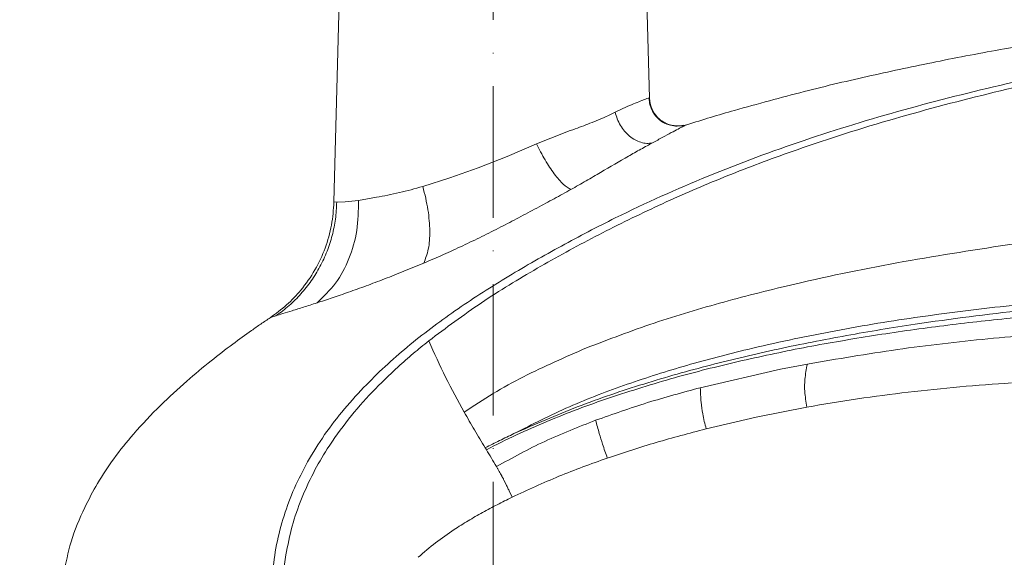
# Model space of a CAD drawing. Header units: millimetres. Extents: x -33 to 2421, y -2345 to -563.
# Tile 20 of 31: x 252 to 423, y -1127 to -1034. Entities that reach past the tile are written whole.
import ezdxf

# ---------------------------------------------------------------- set-up
doc = ezdxf.new("R2010")
doc.units = ezdxf.units.MM
doc.header["$LTSCALE"] = 0.3175
doc.linetypes.add('ACAD_ISO10W100', pattern=[18, 12, -3, 0, -3])
for name, color, linetype, lineweight in [('1轮廓实线层', 7, 'Continuous', 18), ('7标注层', 4, 'Continuous', 13), ('中心线', 4, 'ACAD_ISO10W100', 20)]:
    doc.layers.add(name, color=color, linetype=linetype, lineweight=lineweight)
doc.styles.add('标准汉字', font='gbenor.shx', dxfattribs={"bigfont": 'gbcbig.shx'})
doc.dimstyles.new('M1：4.5', dxfattribs={"dimscale": 4.5, "dimtxt": 3.5, "dimasz": 2.5, "dimexe": 2, "dimexo": 0, "dimgap": 1.5, "dimtad": 1, "dimdec": 3, "dimdsep": 46, "dimtxsty": '标准汉字', "dimcen": 5, "dimdle": 5, "dimclrd": 1, "dimclre": 1, "dimclrt": 256, "dimadec": 3, "dimazin": 2, "dimtfac": 1, "dimtdec": 3, "dimtmove": 0, "dimatfit": 3, "dimfxl": 1, "dimtolj": 1, "dimarcsym": 0})

# ---------------------------------------------------------------- blocks, each defined once
blk = doc.blocks.new('*D5')
at = {"layer": '7标注层', "color": 1, "lineweight": -2, "transparency": 16777216}
for p, q in [((327.32, -818.5), (227.62, -818.5)), ((236.62, -1257.25), (236.62, -829.75)), ((327.32, -1268.5), (227.62, -1268.5))]:
    blk.add_line(p, q, dxfattribs=at)
at = {"layer": '7标注层', "color": 1, "lineweight": 20, "transparency": 16777216}
for points in [[(234.75, -829.75), (238.5, -829.75), (236.62, -818.5)], [(234.75, -1257.25), (238.5, -1257.25), (236.62, -1268.5)]]:
    blk.add_solid(points, dxfattribs=at)
at = {"layer": 'Defpoints', "color": 0, "lineweight": 20, "transparency": 16777216}
for p in [(236.62, -818.5), (327.32, -818.5), (327.32, -1268.5)]:
    blk.add_point(p, dxfattribs=at)
at = {"layer": '7标注层', "lineweight": 18, "transparency": 16777216, "insert": (222, -1043.5), "char_height": 15.75, "attachment_point": 5, "rotation": 90, "style": '标准汉字'}
blk.add_mtext('\\A1;450', dxfattribs=at)

msp = doc.modelspace()

# ---------------------------------------------------------------- linework, layer by layer
at = {"layer": '1轮廓实线层', "lineweight": 18}
for p, q in [((307.5862, -1030.4973), (306.6736, -1065.3502)), ((361.5256, -1047.2755), (361.0862, -1030.4973)), ((361.0862, -1030.4973), (361.5256, -1047.2755)), ((361.4162, -1047.2991), (361.5256, -1047.2754)), ((351.5411, -1051.5392), (353.6624, -1050.6542)), ((353.6624, -1050.6541), (354.6412, -1050.1896)), ((354.6412, -1050.1896), (355.5693, -1049.7365)), ((341.8661, -1055.2134), (346.8607, -1053.266)), ((339.3318, -1056.3343), (341.8659, -1055.2137)), ((331.7339, -1059.4301), (336.8106, -1057.4611)), ((336.8106, -1057.4611), (339.3318, -1056.3343)), ((326.8035, -1061.1278), (331.7339, -1059.4301)), ((322.1378, -1062.6471), (326.8035, -1061.1278)), ((310.9393, -1065.0722), (314.0639, -1064.5355)), ((306.6736, -1065.3496), (307.1571, -1065.3672)), ((307.1571, -1065.3671), (308.6076, -1065.3313)), ((308.6076, -1065.3313), (310.9393, -1065.0723)), ((388.9833, -1093.5425), (384.3254, -1094.444)), ((384.3254, -1094.444), (370.3649, -1097.6493)), ((388.8767, -1101.0299), (380.1021, -1102.7679)), ((380.1021, -1102.7679), (371.3912, -1104.8058)), ((336.5534, -1114.3609), (336.2161, -1113.6993)), ((337.6343, -1116.7001), (337.1309, -1115.5709))]:
    msp.add_line(p, q, dxfattribs=at)
for points, knots in [([(302.0541, -1110.5665), (303.023, -1108.961), (304.9658, -1105.7416), (308.4673, -1101.2924), (313.3078, -1095.9413), (319.8372, -1090.0144), (328.1934, -1083.8072), (337.0369, -1078.1751), (346.186, -1072.9437), (357.6593, -1066.9706), (371.6908, -1060.6676), (388.4665, -1054.4495), (405.7997, -1049.1546), (424.2359, -1044.5328), (443.7816, -1040.4742), (457.4365, -1038.2943), (464.3353, -1037.193)], [0, 0, 0, 0, 15528.23767935, 31136.6593889, 46866.71657338, 75327.11148142, 104027.63942488, 132969.10479542, 162032.09103524, 191164.70678452, 239896.36495667, 289089.20749929, 338926.65559116, 389563.11757496, 446052.38850287, 503734.12369023, 503734.12369023, 503734.12369023, 503734.12369023]), ([(376.3362, -1049.4176), (380.3637, -1048.3029), (388.2447, -1046.1216), (399.921, -1043.3653), (411.5355, -1040.9001), (423.0283, -1038.7161), (430.802, -1037.4316), (434.5733, -1036.8084)], [0, 0, 0, 0, 39347.90694432, 76996.89209601, 112950.58257951, 151150.13420745, 187143.85829549, 187143.85829549, 187143.85829549, 187143.85829549]), ([(323.1535, -1089.502), (326.1753, -1087.2425), (332.2374, -1082.7097), (342.0018, -1076.8039), (352.0712, -1071.293), (362.4449, -1066.1766), (373.1179, -1061.5012), (385.9192, -1056.5814), (400.9379, -1051.6545), (418.216, -1046.9589), (435.8006, -1042.9604), (447.6704, -1040.8278), (453.6204, -1039.7588)], [0, 0, 0, 0, 29401.57805262, 58984.0001299, 88773.88497438, 118777.65524601, 148997.93241949, 179434.05339177, 225461.2518034, 271894.73576414, 318651.17542289, 365646.85336252, 365646.85336252, 365646.85336252, 365646.85336252]), ([(358.7525, -1048.2888), (359.1742, -1048.113), (360.0219, -1047.7594), (360.5493, -1047.5668), (360.8143, -1047.4701)], [0, 0, 0, 0, 44511.26740396, 89469.69994909, 89469.69994909, 89469.69994909, 89469.69994909]), ([(360.8143, -1047.4701), (361.0108, -1047.4098), (361.3292, -1047.3122), (361.3921, -1047.3027), (361.4162, -1047.2991)], [0, 0, 0, 0, 55212.66731417, 89469.65240366, 89469.65240366, 89469.65240366, 89469.65240366]), ([(367.4555, -1052.0064), (367.0891, -1052.0724), (366.324, -1052.21), (365.2913, -1052.0496), (364.3866, -1051.779), (363.6453, -1051.3945), (362.9941, -1050.8643), (362.2928, -1050.0697), (361.7632, -1049.0216), (361.5064, -1048.0247), (361.5044, -1047.4957), (361.5037, -1047.2972)], [0, 0, 0, 0, 42970.52518613, 89720.19372051, 126026.52488947, 153830.5985568, 179612.39918293, 215901.76974618, 267453.35375967, 303807.2538012, 325634.2130004, 325634.2130004, 325634.2130004, 325634.2130004]), ([(361.5258, -1047.2754), (361.6096, -1047.8961), (361.7774, -1049.1373), (362.8679, -1050.7075), (364.4094, -1051.8377), (365.6456, -1052.0378), (366.2636, -1052.1378)], [0, 0, 0, 0, 39665.00009194, 79321.67878768, 118978.10085467, 158629.01160329, 158629.01160329, 158629.01160329, 158629.01160329]), ([(355.5693, -1049.7362), (356.1648, -1049.4548), (357.3531, -1048.8934), (358.2867, -1048.4901), (358.7525, -1048.2888)], [0, 0, 0, 0, 44833.47678722, 89469.46781146, 89469.46781146, 89469.46781146, 89469.46781146]), ([(368.0213, -1051.9153), (369.4023, -1051.4867), (372.1663, -1050.6288), (374.9455, -1049.8216), (376.3362, -1049.4176)], [0, 0, 0, 0, 44674.19700911, 89414.78993175, 89414.78993175, 89414.78993175, 89414.78993175]), ([(355.5695, -1049.7367), (355.6774, -1050.1318), (355.8932, -1050.9214), (356.465, -1052.0456), (357.1906, -1053.0615), (358.0576, -1053.9242), (359.0245, -1054.5891), (360.041, -1055.0183), (361.0704, -1055.2149), (361.7121, -1055.1246), (362.0341, -1055.0794)], [0, 0, 0, 0, 36795.11514328, 73535.25337305, 110510.93579363, 147619.69709939, 184958.86517581, 222264.35997792, 259488.22468947, 296981.45970119, 296981.45970119, 296981.45970119, 296981.45970119]), ([(346.8607, -1053.266), (347.4539, -1053.0542), (349.0967, -1052.4676), (350.5881, -1051.9011), (351.5411, -1051.5392)], [0, 0, 0, 0, 32303.79594623, 89470.09114761, 89470.09114761, 89470.09114761, 89470.09114761]), ([(367.3519, -1052.2161), (367.0962, -1052.3505), (366.5877, -1052.6178), (365.7422, -1053.0718), (365.3219, -1053.2974)], [0, 0, 0, 0, 44979.4539121, 89422.68218539, 89422.68218539, 89422.68218539, 89422.68218539]), ([(366.2636, -1052.1378), (366.5606, -1052.1403), (367.1564, -1052.1452), (367.7322, -1051.992), (368.0211, -1051.9152)], [0, 0, 0, 0, 44569.32789559, 89423.14669292, 89423.14669292, 89423.14669292, 89423.14669292]), ([(368.0211, -1051.9153), (367.9966, -1051.9187), (367.9474, -1051.9256), (367.5507, -1052.1191), (367.3519, -1052.2161)], [0, 0, 0, 0, 44629.59555381, 89422.80356083, 89422.80356083, 89422.80356083, 89422.80356083]), ([(365.3219, -1053.2974), (364.8507, -1053.5516), (363.9057, -1054.0613), (362.6594, -1054.7394), (362.0345, -1055.0794)], [0, 0, 0, 0, 44582.62371652, 89421.56689783, 89421.56689783, 89421.56689783, 89421.56689783]), ([(341.8661, -1055.2137), (342.3596, -1056.1789), (343.3376, -1058.0921), (345.0042, -1060.5619), (346.6179, -1062.4555), (347.4501, -1062.9377), (347.8718, -1063.182)], [0, 0, 0, 0, 39756.72230584, 78803.01341396, 118178.62772027, 158613.50759036, 158613.50759036, 158613.50759036, 158613.50759036]), ([(360.0144, -1056.1833), (359.655, -1056.384), (358.9532, -1056.7759), (358.2233, -1057.1941), (357.8672, -1057.3982)], [0, 0, 0, 0, 45792.55123635, 89418.19742908, 89418.19742908, 89418.19742908, 89418.19742908]), ([(362.0345, -1055.0794), (361.7351, -1055.2416), (361.085, -1055.5939), (360.3896, -1055.9768), (360.0144, -1056.1833)], [0, 0, 0, 0, 41174.95175884, 89419.58950455, 89419.58950455, 89419.58950455, 89419.58950455]), ([(357.8672, -1057.3982), (356.3035, -1058.3095), (354.0001, -1059.652), (350.5521, -1061.6675), (348.7602, -1062.68), (347.8718, -1063.182)], [0, 0, 0, 0, 60917.33424948, 89738.45463273, 118079.82092676, 118079.82092676, 118079.82092676, 118079.82092676]), ([(314.0639, -1064.5355), (315.3602, -1064.2966), (317.8104, -1063.8452), (320.7522, -1063.0308), (322.1375, -1062.6474)], [0, 0, 0, 0, 47345.09305843, 89485.45316669, 89485.45316669, 89485.45316669, 89485.45316669]), ([(322.1378, -1062.647), (322.4687, -1064.0239), (323.1214, -1066.7398), (323.4041, -1070.4685), (323.1937, -1073.7228), (322.5832, -1075.2231), (322.2741, -1075.9827)], [0, 0, 0, 0, 40188.68133201, 79269.51697426, 118443.32269079, 158615.81973494, 158615.81973494, 158615.81973494, 158615.81973494]), ([(344.9504, -1064.7888), (344.4737, -1065.0454), (343.4772, -1065.5817), (342.4685, -1066.1221), (341.9424, -1066.404)], [0, 0, 0, 0, 42774.72105998, 89406.9772066, 89406.9772066, 89406.9772066, 89406.9772066]), ([(347.8716, -1063.1821), (347.3932, -1063.4489), (346.4363, -1063.9826), (345.4457, -1064.5201), (344.9504, -1064.7888)], [0, 0, 0, 0, 44705.60731741, 89408.64154801, 89408.64154801, 89408.64154801, 89408.64154801]), ([(306.6737, -1065.3498), (306.5747, -1066.6952), (306.3742, -1069.4225), (305.227, -1073.4106), (303.4448, -1077.242), (301.1373, -1080.5448), (298.4966, -1083.3384), (296.5645, -1084.7559), (295.5886, -1085.4719)], [0, 0, 0, 0, 38592.38866893, 78228.78245043, 118162.25932428, 159264.15043262, 193200.69202589, 227841.11967709, 227841.11967709, 227841.11967709, 227841.11967709]), ([(307.1571, -1065.3673), (307.1046, -1066.3536), (307.0006, -1068.3105), (306.4131, -1071.1828), (305.5185, -1073.9593), (304.2944, -1076.6131), (302.7711, -1079.0984), (300.9705, -1081.3651), (298.9255, -1083.4205), (297.3729, -1084.5666), (296.5902, -1085.1443)], [0, 0, 0, 0, 37517.20224972, 74427.9517383, 111284.26891938, 148603.34353647, 185879.73456399, 222695.34698767, 259563.78404639, 297034.87117662, 297034.87117662, 297034.87117662, 297034.87117662]), ([(310.9394, -1065.0723), (310.9161, -1066.8408), (310.8695, -1070.3701), (309.4169, -1075.2869), (307.1068, -1079.6636), (304.8599, -1081.8119), (303.7322, -1082.89)], [0, 0, 0, 0, 39785.54778695, 79399.09286296, 118869.11737664, 158636.99071541, 158636.99071541, 158636.99071541, 158636.99071541]), ([(341.9424, -1066.404), (340.8921, -1066.9665), (338.8288, -1068.0714), (336.7189, -1069.1649), (335.683, -1069.7018)], [0, 0, 0, 0, 45510.5440732, 89405.53907441, 89405.53907441, 89405.53907441, 89405.53907441]), ([(335.683, -1069.7018), (334.5801, -1070.2636), (332.3924, -1071.3779), (330.1796, -1072.4336), (329.0823, -1072.9572)], [0, 0, 0, 0, 45071.1593287, 89403.1991809, 89403.1991809, 89403.1991809, 89403.1991809]), ([(329.0823, -1072.9572), (328.515, -1073.2223), (327.383, -1073.7512), (326.2538, -1074.2561), (325.6907, -1074.5079)], [0, 0, 0, 0, 44812.23484372, 89401.37948538, 89401.37948538, 89401.37948538, 89401.37948538]), ([(350.5922, -1090.7306), (354.495, -1089.2394), (362.3354, -1086.2437), (374.4729, -1082.6601), (388.9263, -1079.016), (405.7718, -1075.555), (418.5631, -1073.603), (424.9877, -1072.6226)], [0, 0, 0, 0, 30516.01618838, 61305.71475631, 92352.05294095, 139347.09937648, 186768.27556428, 186768.27556428, 186768.27556428, 186768.27556428]), ([(325.6907, -1074.5079), (325.1385, -1074.7508), (323.9941, -1075.254), (322.8605, -1075.7341), (322.2739, -1075.9826)], [0, 0, 0, 0, 43136.88470364, 89401.52761896, 89401.52761896, 89401.52761896, 89401.52761896]), ([(322.2737, -1075.9827), (321.1181, -1076.4644), (318.8136, -1077.4251), (315.4689, -1078.7414), (312.2338, -1079.9643), (310.2277, -1080.6807), (309.2226, -1081.0396)], [0, 0, 0, 0, 39794.02256386, 79354.01935454, 118873.33284728, 158552.5962996, 158552.5962996, 158552.5962996, 158552.5962996]), ([(309.2226, -1081.0396), (308.2546, -1081.3761), (306.2871, -1082.0601), (304.5925, -1082.6103), (303.7317, -1082.8898)], [0, 0, 0, 0, 43991.84925089, 89409.47973668, 89409.47973668, 89409.47973668, 89409.47973668]), ([(464.3354, -1081.53), (458.021, -1081.7975), (445.392, -1082.3327), (426.5083, -1084.0825), (409.97, -1086.1899), (395.7789, -1088.5195), (383.9142, -1090.8505), (372.142, -1093.6161), (360.5105, -1096.9127), (349.0454, -1100.7765), (341.6662, -1104.0158), (337.9767, -1105.6354)], [0, 0, 0, 0, 47515.683978, 95032.39958605, 142548.52461567, 172853.75925966, 203158.35616288, 233462.49581269, 263766.54444779, 294067.75794255, 324367.12720679, 324367.12720679, 324367.12720679, 324367.12720679]), ([(422.5007, -1083.5588), (428.0313, -1083.0027), (439.1147, -1081.8881), (450.2442, -1081.4093), (455.8202, -1081.1694)], [0, 0, 0, 0, 44420.16168491, 89020.41011951, 89020.41011951, 89020.41011951, 89020.41011951]), ([(303.7317, -1082.8898), (302.9282, -1083.1478), (301.3274, -1083.6616), (300.0565, -1084.0616), (299.4235, -1084.2607)], [0, 0, 0, 0, 44880.93243092, 89412.98579134, 89412.98579134, 89412.98579134, 89412.98579134]), ([(337.9767, -1105.6355), (341.1595, -1104.0186), (347.5488, -1100.7726), (357.6589, -1096.9558), (368.027, -1093.6734), (379.8219, -1090.589), (393.0458, -1087.797), (407.6891, -1085.3413), (417.5525, -1084.1543), (422.5007, -1083.5588)], [0, 0, 0, 0, 31170.92522923, 62573.53226206, 94219.68385123, 126098.55714399, 168942.20193114, 212131.09218965, 255609.7781108, 255609.7781108, 255609.7781108, 255609.7781108]), ([(296.5896, -1085.1444), (296.3024, -1085.2378), (295.7233, -1085.426), (295.6332, -1085.4562), (295.5878, -1085.4714)], [0, 0, 0, 0, 44351.00133945, 89416.70503248, 89416.70503248, 89416.70503248, 89416.70503248]), ([(299.4235, -1084.2607), (298.8473, -1084.4408), (297.6908, -1084.8024), (296.9575, -1085.0301), (296.5896, -1085.1444)], [0, 0, 0, 0, 44547.45629503, 89415.61261592, 89415.61261592, 89415.61261592, 89415.61261592]), ([(445.9922, -1083.8704), (442.1243, -1084.1087), (434.3884, -1084.5853), (426.6739, -1085.3318), (422.8166, -1085.7051)], [0, 0, 0, 0, 44519.74614819, 89039.99442251, 89039.99442251, 89039.99442251, 89039.99442251]), ([(292.3362, -1087.7049), (292.8747, -1087.3277), (293.9518, -1086.5733), (295.0424, -1085.8387), (295.5878, -1085.4714)], [0, 0, 0, 0, 44708.64679058, 89412.71360937, 89412.71360937, 89412.71360937, 89412.71360937]), ([(411.2688, -1087.0452), (409.3477, -1087.2999), (405.5063, -1087.8092), (401.6766, -1088.4002), (399.7623, -1088.6957)], [0, 0, 0, 0, 44559.97184177, 89097.40882628, 89097.40882628, 89097.40882628, 89097.40882628]), ([(422.8166, -1085.7051), (420.8898, -1085.9099), (417.0363, -1086.3194), (413.1913, -1086.8033), (411.2688, -1087.0452)], [0, 0, 0, 0, 44537.00073717, 89074.65490156, 89074.65490156, 89074.65490156, 89074.65490156]), ([(259.679, -1129.9973), (260.0495, -1128.1403), (260.8413, -1124.1707), (263.0277, -1118.9549), (265.5674, -1114.1442), (268.3888, -1109.8544), (272.0437, -1105.3032), (276.3299, -1100.8229), (280.8846, -1096.6249), (285.1023, -1093.1064), (288.8675, -1090.1906), (291.2471, -1088.4854), (292.3362, -1087.7049)], [0, 0, 0, 0, 37798.51976256, 80798.06268555, 112452.44923908, 146581.4782905, 183296.70840789, 229061.28114913, 270457.6799165, 307134.50649295, 338888.73221908, 365685.7053294, 365685.7053294, 365685.7053294, 365685.7053294]), ([(399.7623, -1088.6957), (395.9388, -1089.3285), (388.2918, -1090.5941), (380.7233, -1092.2636), (376.939, -1093.0983)], [0, 0, 0, 0, 44565.6836373, 89130.33100467, 89130.33100467, 89130.33100467, 89130.33100467]), ([(464.3354, -1087.1749), (459.6389, -1087.1748), (450.246, -1087.1746), (435.5804, -1087.8482), (420.3639, -1089.0655), (404.609, -1090.8708), (394.1919, -1092.652), (388.9834, -1093.5425)], [0, 0, 0, 0, 34677.46409516, 69354.02492251, 108370.42427281, 147385.59386135, 186399.66738178, 186399.66738178, 186399.66738178, 186399.66738178]), ([(317.8185, -1094.0189), (318.6879, -1093.2441), (320.4277, -1091.6937), (322.2443, -1090.2324), (323.1531, -1089.5014)], [0, 0, 0, 0, 44630.0020087, 89304.84905286, 89304.84905286, 89304.84905286, 89304.84905286]), ([(329.2975, -1101.8913), (328.2018, -1099.8887), (326.0102, -1095.8832), (324.1057, -1091.6292), (323.1533, -1089.502)], [0, 0, 0, 0, 44629.63281773, 89266.97229064, 89266.97229064, 89266.97229064, 89266.97229064]), ([(329.2979, -1101.8911), (330.9649, -1100.794), (334.3047, -1098.5962), (341.3524, -1094.7341), (346.8921, -1092.3338), (350.5922, -1090.7306)], [0, 0, 0, 0, 29295.59673887, 58692.47888882, 117821.91475171, 117821.91475171, 117821.91475171, 117821.91475171]), ([(376.939, -1093.0983), (373.2498, -1093.99), (365.7156, -1095.8111), (358.3406, -1098.1933), (354.5767, -1099.409)], [0, 0, 0, 0, 43658.13768114, 89160.23725031, 89160.23725031, 89160.23725031, 89160.23725031]), ([(388.9834, -1093.5425), (388.8148, -1094.4203), (388.5129, -1095.9914), (388.4725, -1098.5106), (388.751, -1100.1147), (388.9089, -1101.0241)], [0, 0, 0, 0, 41662.38468099, 74571.26671263, 117647.42555612, 117647.42555612, 117647.42555612, 117647.42555612]), ([(298.3079, -1126.739), (298.6371, -1125.0586), (299.289, -1121.7311), (300.9514, -1116.9712), (303.0072, -1112.4817), (305.7108, -1107.8209), (309.1281, -1103.0823), (313.2673, -1098.3217), (316.3052, -1095.4496), (317.8185, -1094.0189)], [0, 0, 0, 0, 33713.98370402, 66760.32316546, 99220.71633091, 131178.50226355, 173161.28797564, 214645.33188688, 255820.28228879, 255820.28228879, 255820.28228879, 255820.28228879]), ([(424.4668, -1096.8138), (421.468, -1097.0234), (415.4705, -1097.4427), (409.4939, -1098.0957), (406.5057, -1098.4222)], [0, 0, 0, 0, 44506.13282449, 89011.05457211, 89011.05457211, 89011.05457211, 89011.05457211]), ([(370.3649, -1097.6493), (367.2951, -1098.4769), (361.1563, -1100.132), (355.165, -1102.2578), (352.1697, -1103.3206)], [0, 0, 0, 0, 44577.00721387, 89145.15129175, 89145.15129175, 89145.15129175, 89145.15129175]), ([(370.3649, -1097.6493), (370.3967, -1098.4941), (370.4539, -1100.017), (370.7895, -1102.408), (371.172, -1103.9378), (371.3892, -1104.8063)], [0, 0, 0, 0, 41181.45037085, 74247.77002614, 117680.00829644, 117680.00829644, 117680.00829644, 117680.00829644]), ([(406.5057, -1098.4222), (403.5626, -1098.7869), (397.6766, -1099.5163), (391.8315, -1100.5215), (388.9089, -1101.0241)], [0, 0, 0, 0, 44524.34347438, 89047.4408433, 89047.4408433, 89047.4408433, 89047.4408433]), ([(354.5768, -1099.4091), (352.748, -1100.048), (349.0905, -1101.3258), (345.5016, -1102.7843), (343.7071, -1103.5135)], [0, 0, 0, 0, 44585.49990312, 89170.23604557, 89170.23604557, 89170.23604557, 89170.23604557]), ([(332.9865, -1108.1018), (332.3632, -1107.0688), (331.1169, -1105.0032), (329.9042, -1102.9283), (329.2979, -1101.8911)], [0, 0, 0, 0, 44604.82887515, 89195.4403512, 89195.4403512, 89195.4403512, 89195.4403512]), ([(343.7071, -1103.5135), (341.9264, -1104.2762), (338.365, -1105.8014), (334.9084, -1107.5503), (333.1801, -1108.4247)], [0, 0, 0, 0, 44586.04469389, 89172.16098792, 89172.16098792, 89172.16098792, 89172.16098792]), ([(352.1695, -1103.3201), (349.1954, -1104.4778), (343.2677, -1106.7851), (337.6908, -1109.8406), (334.912, -1111.3631)], [0, 0, 0, 0, 44730.26237284, 89152.55702505, 89152.55702505, 89152.55702505, 89152.55702505]), ([(352.1697, -1103.3206), (352.3777, -1104.0865), (352.7541, -1105.4721), (353.4294, -1107.6574), (353.9232, -1109.0787), (354.2037, -1109.8863)], [0, 0, 0, 0, 40963.61579268, 74099.19025381, 117699.74832011, 117699.74832011, 117699.74832011, 117699.74832011]), ([(332.9865, -1108.1017), (333.8119, -1107.6777), (335.4625, -1106.8299), (337.1387, -1106.0336), (337.9767, -1105.6354)], [0, 0, 0, 0, 44588.65784246, 89168.83427885, 89168.83427885, 89168.83427885, 89168.83427885]), ([(371.3176, -1104.8244), (368.4383, -1105.5772), (362.6797, -1107.0827), (357.029, -1108.9518), (354.2037, -1109.8863)], [0, 0, 0, 0, 44550.6593306, 89097.59463018, 89097.59463018, 89097.59463018, 89097.59463018]), ([(332.9865, -1108.1017), (333.0009, -1108.1269), (333.0319, -1108.1814), (333.0654, -1108.2346), (333.0833, -1108.2632)], [0, 0, 0, 0, 41273.17480166, 89169.84615818, 89169.84615818, 89169.84615818, 89169.84615818]), ([(333.0833, -1108.2632), (333.1013, -1108.2917), (333.1347, -1108.3449), (333.1657, -1108.3995), (333.1801, -1108.4247)], [0, 0, 0, 0, 47893.88237511, 89168.51707058, 89168.51707058, 89168.51707058, 89168.51707058]), ([(334.912, -1111.3631), (334.6251, -1110.8693), (334.0514, -1109.882), (333.4706, -1108.9106), (333.1802, -1108.4249)], [0, 0, 0, 0, 44583.51178119, 89156.56827258, 89156.56827258, 89156.56827258, 89156.56827258]), ([(295.9773, -1129.9973), (296.1756, -1128.2892), (296.5718, -1124.876), (297.9327, -1119.9089), (299.691, -1115.091), (301.2676, -1112.0723), (302.0541, -1110.5665)], [0, 0, 0, 0, 39689.58413762, 79306.74712395, 118827.91641199, 158162.42452577, 158162.42452577, 158162.42452577, 158162.42452577]), ([(354.1664, -1109.8992), (351.3599, -1110.9082), (345.7469, -1112.9261), (340.3385, -1115.4422), (337.6343, -1116.7002)], [0, 0, 0, 0, 44555.24915611, 89107.97345568, 89107.97345568, 89107.97345568, 89107.97345568]), ([(335.4037, -1112.2107), (335.3222, -1112.0689), (335.1592, -1111.7853), (334.9944, -1111.5038), (334.912, -1111.3631)], [0, 0, 0, 0, 44572.67755886, 89141.4996704, 89141.4996704, 89141.4996704, 89141.4996704]), ([(335.8357, -1112.9861), (335.7638, -1112.8566), (335.62, -1112.5975), (335.4758, -1112.3396), (335.4037, -1112.2107)], [0, 0, 0, 0, 44570.39570925, 89135.13656779, 89135.13656779, 89135.13656779, 89135.13656779]), ([(336.0318, -1113.3498), (335.9996, -1113.2889), (335.935, -1113.1671), (335.8688, -1113.0465), (335.8357, -1112.9861)], [0, 0, 0, 0, 44564.76879803, 89130.68185324, 89130.68185324, 89130.68185324, 89130.68185324]), ([(336.2161, -1113.6993), (336.1859, -1113.6407), (336.1253, -1113.5237), (336.063, -1113.4077), (336.0318, -1113.3498)], [0, 0, 0, 0, 44563.68275339, 89127.92432362, 89127.92432362, 89127.92432362, 89127.92432362]), ([(337.1308, -1115.5708), (337.0364, -1115.3677), (336.8476, -1114.9615), (336.6514, -1114.5611), (336.5534, -1114.3609)], [0, 0, 0, 0, 44556.72604703, 89116.948123, 89116.948123, 89116.948123, 89116.948123]), ([(332.5098, -1119.3518), (333.3547, -1118.8942), (335.0461, -1117.9779), (336.771, -1117.1263), (337.6342, -1116.7001)], [0, 0, 0, 0, 44506.88648008, 89100.40652334, 89100.40652334, 89100.40652334, 89100.40652334]), ([(327.5548, -1122.3346), (328.3657, -1121.8131), (329.9879, -1120.77), (331.669, -1119.8246), (332.5098, -1119.3518)], [0, 0, 0, 0, 44536.57207579, 89097.12016549, 89097.12016549, 89097.12016549, 89097.12016549]), ([(321.3315, -1127.1429), (322.3182, -1126.2829), (324.2976, -1124.5577), (326.4668, -1123.0772), (327.5548, -1122.3346)], [0, 0, 0, 0, 44406.58907991, 89088.17475735, 89088.17475735, 89088.17475735, 89088.17475735]), ([(297.92, -1129.9973), (297.9681, -1129.4521), (298.0643, -1128.3619), (298.2267, -1127.28), (298.3079, -1126.739)], [0, 0, 0, 0, 44576.67778947, 89141.69711588, 89141.69711588, 89141.69711588, 89141.69711588])]:
    msp.add_open_spline(points, degree=3, knots=knots, dxfattribs=at)
at = {"layer": '中心线', "lineweight": 18, "ltscale": 6}
msp.add_line((334.3362, -804.4957), (334.3362, -1514.3898), dxfattribs=at)

# ---------------------------------------------------------------- dimensions: what is measured, and where the dimension line sits
at = {"layer": '7标注层', "lineweight": 18}
dim = msp.add_linear_dim(base=(236.6214, -818.4973), p1=(327.3207, -1268.4973), p2=(327.3207, -818.4973), angle=90, dimstyle='M1：4.5', override={"dimsah": 1, "dimtzin": 8}, dxfattribs=at)
dim.commit()
dim.dimension.update_dxf_attribs({"geometry": '*D5', "text_midpoint": (221.9964, -1043.4973)})

doc.saveas('drawing.dxf')
